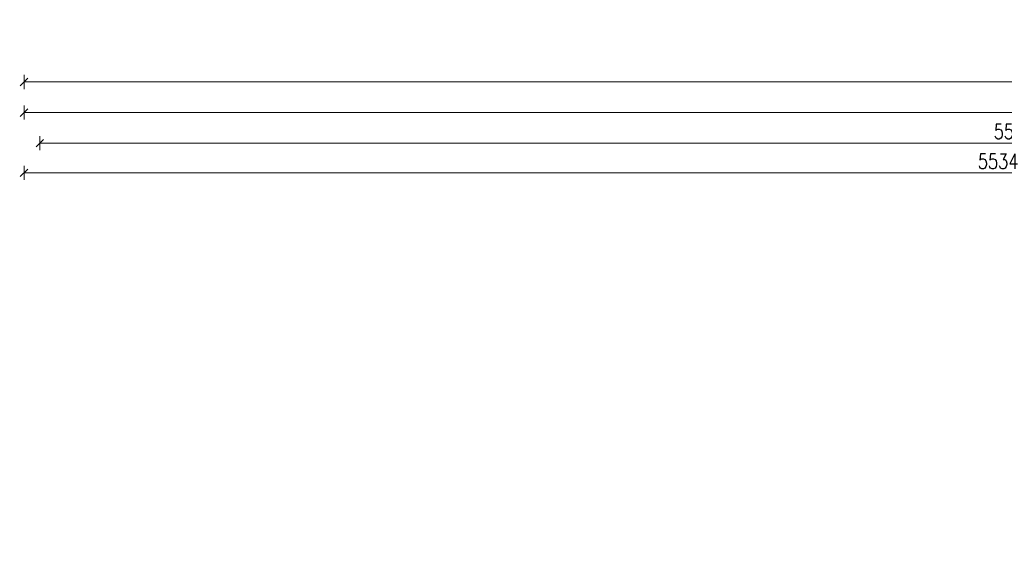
# Model space of a CAD drawing. Header units: millimetres. Extents: x -7955266 to 72030, y -46136 to 9299934.
# Tile 84 of 203: x -5185684 to -5157714, y 6628640 to 6643470. Entities that reach past the tile are written whole.
import ezdxf
from ezdxf.enums import TextEntityAlignment as Align

# ---------------------------------------------------------------- set-up
doc = ezdxf.new("R2010")
doc.units = ezdxf.units.MM
doc.header["$LTSCALE"] = 10
for name, color, linetype, lineweight in [('!XREF', 8, 'Continuous', 5), ('XREF_E_PRZ24002_rzut dachu$0$0-DACH-ISTN', 8, 'Continuous', 5), ('XREF_E_PRZ24002_rzut dachu$0$DO-HALA-WYMIAR', 8, 'Continuous', 5)]:
    doc.layers.add(name, color=color, linetype=linetype, lineweight=lineweight)
doc.styles.add('XREF_E_PRZ24002_rzut dachu$0$CP_ATTR', font='ROMANS.SHX')
doc.styles.add('XREF_E_PRZ24002_rzut dachu$0$ROMANS', font='romans.shx', dxfattribs={"width": 0.8})
doc.dimstyles.new('XREF_E_PRZ24002_rzut dachu$0$STANDARD', dxfattribs={"dimscale": 1.4, "dimtxt": 21, "dimasz": 0.5, "dimexe": 0.2, "dimexo": 0.1, "dimgap": 6, "dimtad": 1, "dimdec": 1, "dimrnd": 0.5, "dimzin": 12, "dimdsep": 46, "dimtxsty": 'XREF_E_PRZ24002_rzut dachu$0$ROMANS', "dimblk1": 'XREF_E_PRZ24002_rzut dachu$0$Q', "dimblk2": 'XREF_E_PRZ24002_rzut dachu$0$Q', "dimsah": 1, "dimcen": 0.5, "dimse1": 1, "dimse2": 1, "dimclrd": 8, "dimclre": 8, "dimclrt": 7, "dimadec": 0, "dimazin": 0, "dimtfac": 1, "dimtdec": 1, "dimtix": 1, "dimtmove": 2, "dimatfit": 3, "dimldrblk": 'XREF_E_PRZ24002_rzut dachu$0$Q', "dimfxl": 1, "dimtolj": 1, "dimtzin": 12, "dimarcsym": 0})

# ---------------------------------------------------------------- blocks, each defined once
blk = doc.blocks.new('XREF_E_PRZ24002_rzut dachu$0$Q')
for p, q in [((10.6, 10.6), (-10.6, -10.6)), ((0, 20), (0, -20))]:
    blk.add_line(p, q)
blk = doc.blocks.new('*D272')
at = {"layer": 'XREF_E_PRZ24002_rzut dachu$0$DO-HALA-WYMIAR', "color": 8, "lineweight": -2, "transparency": 16777216}
blk.add_line((-268482.7, 269001.4), (-276865.7, 269001.4), dxfattribs=at)
at = {"layer": 'XREF_E_PRZ24002_rzut dachu$0$DO-HALA-WYMIAR', "color": 8, "linetype": 'ByBlock', "lineweight": -2, "transparency": 16777216, "rotation": 180}
blk.add_blockref('XREF_E_PRZ24002_rzut dachu$0$Q', (-276866.7, 269001.4), dxfattribs=at)
at = {"layer": 'XREF_E_PRZ24002_rzut dachu$0$DO-HALA-WYMIAR', "color": 8, "linetype": 'ByBlock', "lineweight": -2, "transparency": 16777216}
blk.add_blockref('XREF_E_PRZ24002_rzut dachu$0$Q', (-268481.7, 269001.4), dxfattribs=at)
at = {"layer": 'XREF_E_PRZ24002_rzut dachu$0$DO-HALA-WYMIAR', "color": 7, "transparency": 16777216, "insert": (-272674.2, 269034.4), "char_height": 42, "attachment_point": 5, "style": 'XREF_E_PRZ24002_rzut dachu$0$ROMANS'}
blk.add_mtext('\\A1;8385', dxfattribs=at)
blk = doc.blocks.new('*D274')
at = {"layer": 'XREF_E_PRZ24002_rzut dachu$0$DO-HALA-WYMIAR', "color": 8, "lineweight": -2, "transparency": 16777216}
blk.add_line((-271333.7, 268829.9), (-276865.7, 268829.9), dxfattribs=at)
at = {"layer": 'XREF_E_PRZ24002_rzut dachu$0$DO-HALA-WYMIAR', "color": 8, "linetype": 'ByBlock', "lineweight": -2, "transparency": 16777216, "rotation": 180}
blk.add_blockref('XREF_E_PRZ24002_rzut dachu$0$Q', (-276866.7, 268829.9), dxfattribs=at)
at = {"layer": 'XREF_E_PRZ24002_rzut dachu$0$DO-HALA-WYMIAR', "color": 8, "linetype": 'ByBlock', "lineweight": -2, "transparency": 16777216}
blk.add_blockref('XREF_E_PRZ24002_rzut dachu$0$Q', (-271332.7, 268829.9), dxfattribs=at)
at = {"layer": 'XREF_E_PRZ24002_rzut dachu$0$DO-HALA-WYMIAR', "color": 7, "transparency": 16777216, "insert": (-274099.7, 268862.9), "char_height": 42, "attachment_point": 5, "style": 'XREF_E_PRZ24002_rzut dachu$0$ROMANS'}
blk.add_mtext('\\A1;5534', dxfattribs=at)
blk = doc.blocks.new('*D277')
at = {"layer": 'XREF_E_PRZ24002_rzut dachu$0$DO-HALA-WYMIAR', "color": 8, "lineweight": -2, "transparency": 16777216}
blk.add_line((-258174.2, 269088.5), (-276865.7, 269088.5), dxfattribs=at)
at = {"layer": 'XREF_E_PRZ24002_rzut dachu$0$DO-HALA-WYMIAR', "color": 8, "linetype": 'ByBlock', "lineweight": -2, "transparency": 16777216, "rotation": 180}
blk.add_blockref('XREF_E_PRZ24002_rzut dachu$0$Q', (-276866.7, 269088.5), dxfattribs=at)
at = {"layer": 'XREF_E_PRZ24002_rzut dachu$0$DO-HALA-WYMIAR', "color": 8, "linetype": 'ByBlock', "lineweight": -2, "transparency": 16777216}
blk.add_blockref('XREF_E_PRZ24002_rzut dachu$0$Q', (-258173.2, 269088.5), dxfattribs=at)
at = {"layer": 'XREF_E_PRZ24002_rzut dachu$0$DO-HALA-WYMIAR', "color": 7, "transparency": 16777216, "insert": (-267519.9, 269121.5), "char_height": 42, "attachment_point": 5, "style": 'XREF_E_PRZ24002_rzut dachu$0$ROMANS'}
blk.add_mtext('\\A1;18693.5', dxfattribs=at)
blk = doc.blocks.new('*D323')
at = {"layer": 'XREF_E_PRZ24002_rzut dachu$0$DO-HALA-WYMIAR', "color": 8, "lineweight": -2, "transparency": 16777216}
blk.add_line((-271288.7, 268914.3), (-276820.7, 268914.3), dxfattribs=at)
at = {"layer": 'XREF_E_PRZ24002_rzut dachu$0$DO-HALA-WYMIAR', "color": 8, "linetype": 'ByBlock', "lineweight": -2, "transparency": 16777216, "rotation": 180}
blk.add_blockref('XREF_E_PRZ24002_rzut dachu$0$Q', (-276821.7, 268914.3), dxfattribs=at)
at = {"layer": 'XREF_E_PRZ24002_rzut dachu$0$DO-HALA-WYMIAR', "color": 8, "linetype": 'ByBlock', "lineweight": -2, "transparency": 16777216}
blk.add_blockref('XREF_E_PRZ24002_rzut dachu$0$Q', (-271287.7, 268914.3), dxfattribs=at)
at = {"layer": 'XREF_E_PRZ24002_rzut dachu$0$DO-HALA-WYMIAR', "color": 7, "transparency": 16777216, "insert": (-274054.7, 268947.3), "char_height": 42, "attachment_point": 5, "style": 'XREF_E_PRZ24002_rzut dachu$0$ROMANS'}
blk.add_mtext('\\A1;5534', dxfattribs=at)
blk = doc.blocks.new('XREF_E_PRZ24002_rzut dachu')
at = {"layer": 'XREF_E_PRZ24002_rzut dachu$0$0-DACH-ISTN', "linetype": 'ByBlock', "style": 'XREF_E_PRZ24002_rzut dachu$0$CP_ATTR', "flags": 9}
for tag, p, height, width in [('NAME', (-279644.05, 267204.19), 0.01, 3.078589), ('PRODUCER', (-279644.05, 267204.19), 0.01, 3.078589), ('PRODUCT-TYPE', (-279644.05, 267204.19), 0.01, 3.078589), ('ARTICLE', (-279644.05, 267204.19), 0.01, 3.078589), ('FLOW', (-279644.05, 267204.19), 0.01, 3.078589), ('OTHER', (-279644.05, 267204.19), 0.01, 3.078589), ('NAME', (-279398.18, 267206.19), 0.01, 2.430116), ('PRODUCER', (-279398.18, 267206.19), 0.01, 2.430116), ('PRODUCT-TYPE', (-279398.18, 267206.19), 0.01, 2.430116), ('ARTICLE', (-279398.18, 267206.19), 0.01, 2.430116), ('FLOW', (-279398.18, 267206.19), 0.01, 2.430116), ('OTHER', (-279398.18, 267206.19), 0.01, 2.430116), ('NAME', (-279880.82, 267079.33), 0.01, 0.520644), ('PRODUCER', (-279880.82, 267079.33), 0.01, 0.520644), ('PRODUCT-TYPE', (-279880.82, 267079.33), 0.01, 0.520644), ('ARTICLE', (-279880.82, 267079.33), 0.01, 0.520644), ('FLOW', (-279880.82, 267079.33), 0.01, 0.520644), ('OTHER', (-279880.82, 267079.33), 0.01, 0.520644), ('NAME', (-279828.75, 267079.33), 0.0001, 1), ('PRODUCER', (-279828.75, 267079.33), 0.0001, 1), ('PRODUCT-TYPE', (-279828.75, 267079.33), 0.0001, 1), ('ARTICLE', (-279828.75, 267079.33), 0.0001, 1), ('FLOW', (-279828.75, 267079.33), 0.0001, 1), ('OTHER', (-279828.75, 267079.33), 0.0001, 1), ('NAME', (-279558.18, 266590.11), 0.0001, 1), ('PRODUCER', (-279558.18, 266590.11), 0.0001, 1), ('PRODUCT-TYPE', (-279558.18, 266590.11), 0.0001, 1), ('ARTICLE', (-279558.18, 266590.11), 0.0001, 1), ('FLOW', (-279558.18, 266590.11), 0.0001, 1), ('OTHER', (-279558.18, 266590.11), 0.0001, 1), ('NAME', (-280739.27, 251288.91), 0.0001, 1), ('PRODUCER', (-280739.27, 251288.91), 0.0001, 1), ('PRODUCT-TYPE', (-280739.27, 251288.91), 0.0001, 1), ('ARTICLE', (-280739.27, 251288.91), 0.0001, 1), ('FLOW', (-280739.27, 251288.91), 0.0001, 1), ('OTHER', (-280739.27, 251288.91), 0.0001, 1), ('NAME', (-280605.65, 251288.91), 0.0001, 1), ('PRODUCER', (-280605.65, 251288.91), 0.0001, 1), ('PRODUCT-TYPE', (-280605.65, 251288.91), 0.0001, 1), ('ARTICLE', (-280605.65, 251288.91), 0.0001, 1), ('FLOW', (-280605.65, 251288.91), 0.0001, 1), ('OTHER', (-280605.65, 251288.91), 0.0001, 1), ('NAME', (-279957.38, 251288.91), 0.0001, 1), ('PRODUCER', (-279957.38, 251288.91), 0.0001, 1), ('PRODUCT-TYPE', (-279957.38, 251288.91), 0.0001, 1), ('ARTICLE', (-279957.38, 251288.91), 0.0001, 1), ('FLOW', (-279957.38, 251288.91), 0.0001, 1), ('OTHER', (-279957.38, 251288.91), 0.0001, 1)]:
    blk.add_attdef(tag, p, '', height=height, dxfattribs=dict(at, width=width))
for tag, p, height, rotation, width in [('PRODUCT-TYPE', (-279196.19, 267204.19), 0.0001, 180, 1), ('NAME', (-279196.19, 267204.19), 0.0001, 180, 1), ('PRODUCER', (-279196.19, 267204.19), 0.0001, 180, 1), ('ARTICLE', (-279196.19, 267204.19), 0.0001, 180, 1), ('FLOW', (-279196.19, 267204.19), 0.0001, 180, 1), ('OTHER', (-279196.19, 267204.19), 0.0001, 180, 1), ('PRODUCT-TYPE', (-279109.07, 267204.19), 0.015, 180, 0.580797), ('PRODUCER', (-279109.07, 267204.19), 0.015, 180, 0.580797), ('ARTICLE', (-279109.07, 267204.19), 0.015, 180, 0.580797), ('NAME', (-279109.07, 267204.19), 0.015, 180, 0.580797), ('FLOW', (-279109.07, 267204.19), 0.015, 180, 0.580797), ('OTHER', (-279109.07, 267204.19), 0.015, 180, 0.580797), ('NAME', (-279015.17, 267206.19), 0.0001, 180, 1), ('PRODUCER', (-279015.17, 267206.19), 0.0001, 180, 1), ('PRODUCT-TYPE', (-279015.17, 267206.19), 0.0001, 180, 1), ('ARTICLE', (-279015.17, 267206.19), 0.0001, 180, 1), ('FLOW', (-279015.17, 267206.19), 0.0001, 180, 1), ('OTHER', (-279015.17, 267206.19), 0.0001, 180, 1), ('PRODUCT-TYPE', (-278926.22, 267206.19), 0.015, 180, 0.592965), ('PRODUCER', (-278926.22, 267206.19), 0.015, 180, 0.592965), ('ARTICLE', (-278926.22, 267206.19), 0.015, 180, 0.592965), ('NAME', (-278926.22, 267206.19), 0.015, 180, 0.592965), ('FLOW', (-278926.22, 267206.19), 0.015, 180, 0.592965), ('OTHER', (-278926.22, 267206.19), 0.015, 180, 0.592965), ('NAME', (-281343.26, 251313.16), 0.0001, 180, 1), ('PRODUCER', (-281343.26, 251313.16), 0.0001, 180, 1), ('PRODUCT-TYPE', (-281343.26, 251313.16), 0.0001, 180, 1), ('ARTICLE', (-281343.26, 251313.16), 0.0001, 180, 1), ('FLOW', (-281343.26, 251313.16), 0.0001, 180, 1), ('OTHER', (-281343.26, 251313.16), 0.0001, 180, 1), ('NAME', (-281440.06, 251297.51), 0.0001, 135, 1), ('PRODUCER', (-281440.06, 251297.51), 0.0001, 135, 1), ('PRODUCT-TYPE', (-281440.06, 251297.51), 0.0001, 135, 1), ('ARTICLE', (-281440.06, 251297.51), 0.0001, 135, 1), ('FLOW', (-281440.06, 251297.51), 0.0001, 135, 1), ('OTHER', (-281440.06, 251297.51), 0.0001, 135, 1), ('NAME', (-281127.88, 251288.91), 0.0001, 180, 1), ('PRODUCER', (-281127.88, 251288.91), 0.0001, 180, 1), ('PRODUCT-TYPE', (-281127.88, 251288.91), 0.0001, 180, 1), ('ARTICLE', (-281127.88, 251288.91), 0.0001, 180, 1), ('FLOW', (-281127.88, 251288.91), 0.0001, 180, 1), ('OTHER', (-281127.88, 251288.91), 0.0001, 180, 1), ('NAME', (-281411.29, 251268.73), 0.0001, 315, 1), ('PRODUCER', (-281411.29, 251268.73), 0.0001, 315, 1), ('PRODUCT-TYPE', (-281411.29, 251268.73), 0.0001, 315, 1), ('ARTICLE', (-281411.29, 251268.73), 0.0001, 315, 1), ('FLOW', (-281411.29, 251268.73), 0.0001, 315, 1), ('OTHER', (-281411.29, 251268.73), 0.0001, 315, 1)]:
    blk.add_attdef(tag, p, '', height=height, rotation=rotation, dxfattribs=dict(at, width=width))
at = {"layer": 'XREF_E_PRZ24002_rzut dachu$0$0-DACH-ISTN', "linetype": 'ByBlock', "style": 'XREF_E_PRZ24002_rzut dachu$0$CP_ATTR', "text_generation_flag": 4, "width": 1, "flags": 9}
for tag, p, rotation in [('NAME', (-279463.18, 267141.19), 90), ('PRODUCER', (-279463.18, 267141.19), 90), ('PRODUCT-TYPE', (-279463.18, 267141.19), 90), ('ARTICLE', (-279463.18, 267141.19), 90), ('FLOW', (-279463.18, 267141.19), 90), ('OTHER', (-279463.18, 267141.19), 90), ('NAME', (-281127.88, 251288.91), 180), ('PRODUCER', (-281127.88, 251288.91), 180), ('PRODUCT-TYPE', (-281127.88, 251288.91), 180), ('ARTICLE', (-281127.88, 251288.91), 180), ('FLOW', (-281127.88, 251288.91), 180), ('OTHER', (-281127.88, 251288.91), 180)]:
    blk.add_attdef(tag, p, '', height=0.0001, rotation=rotation, dxfattribs=at)
at = {"layer": 'XREF_E_PRZ24002_rzut dachu$0$0-DACH-ISTN', "linetype": 'ByBlock', "style": 'XREF_E_PRZ24002_rzut dachu$0$CP_ATTR', "flags": 9}
for tag, p, height, rotation in [('PRODUCT-TYPE', (-279586.68, 266526.19), 0.0025, 180), ('PRODUCER', (-279586.68, 266526.19), 0.0025, 180), ('ARTICLE', (-279586.68, 266526.19), 0.0025, 180), ('NAME', (-279586.68, 266526.19), 0.0025, 180), ('FLOW', (-279586.68, 266526.19), 0.0025, 180), ('OTHER', (-279586.68, 266526.19), 0.0025, 180), ('NAME', (-281440.06, 251297.51), 0.0001, 315), ('PRODUCER', (-281440.06, 251297.51), 0.0001, 315), ('PRODUCT-TYPE', (-281440.06, 251297.51), 0.0001, 315), ('ARTICLE', (-281440.06, 251297.51), 0.0001, 315), ('FLOW', (-281440.06, 251297.51), 0.0001, 315), ('OTHER', (-281440.06, 251297.51), 0.0001, 315), ('NAME', (-281117.1, 251288.91), 0.0001, 180), ('PRODUCER', (-281117.1, 251288.91), 0.0001, 180), ('PRODUCT-TYPE', (-281117.1, 251288.91), 0.0001, 180), ('ARTICLE', (-281117.1, 251288.91), 0.0001, 180), ('FLOW', (-281117.1, 251288.91), 0.0001, 180), ('OTHER', (-281117.1, 251288.91), 0.0001, 180), ('NAME', (-280739.27, 251288.91), 0.0001, 180), ('PRODUCER', (-280739.27, 251288.91), 0.0001, 180), ('PRODUCT-TYPE', (-280739.27, 251288.91), 0.0001, 180), ('ARTICLE', (-280739.27, 251288.91), 0.0001, 180), ('FLOW', (-280739.27, 251288.91), 0.0001, 180), ('OTHER', (-280739.27, 251288.91), 0.0001, 180), ('NAME', (-279957.38, 251288.91), 0.0001, 180), ('PRODUCER', (-279957.38, 251288.91), 0.0001, 180), ('PRODUCT-TYPE', (-279957.38, 251288.91), 0.0001, 180), ('ARTICLE', (-279957.38, 251288.91), 0.0001, 180), ('FLOW', (-279957.38, 251288.91), 0.0001, 180), ('OTHER', (-279957.38, 251288.91), 0.0001, 180)]:
    blk.add_attdef(tag, p, '', height=height, rotation=rotation, dxfattribs=at)
at = {"layer": 'XREF_E_PRZ24002_rzut dachu$0$0-DACH-ISTN', "linetype": 'ByBlock', "style": 'XREF_E_PRZ24002_rzut dachu$0$CP_ATTR'}
for tag, p, height, flags in [('GROUP', (-281520.03, 251451.25), 0.00005, 1), ('NUMBER', (-281520.03, 251451.25), 0.00005, 1), ('PRODUCER', (-281520.03, 251451.25), 0.00005, 1), ('ARTICLE', (-281520.03, 251451.25), 0.00005, 1), ('PRODUCT-TYPE', (-281520.03, 251451.25), 0.00005, 1), ('ORDER-NO', (-281520.03, 251451.25), 0.00005, 1), ('CHARACTER', (-281520.03, 251451.25), 0.00005, 1), ('DN', (-281520.03, 251451.25), 0.00005, 1), ('NAME', (-281520.03, 251451.25), 0.00005, 1), ('TEMPERATURE', (-281520.03, 251451.25), 0.00005, 1), ('FLOW', (-281520.03, 251451.25), 0.00005, 1), ('POWER', (-281520.03, 251451.25), 0.00005, 1), ('VOLTAGE', (-281520.03, 251451.25), 0.00005, 1), ('WEIGHT', (-281520.03, 251451.25), 0.00005, 1), ('PN', (-281520.03, 251451.25), 0.00005, 1), ('H', (-281520.03, 251451.25), 0.00005, 1), ('VAL', (-281520.03, 251451.25), 0.00005, 1), ('NAME', (-281343.26, 251313.16), 0.0001, 9), ('PRODUCER', (-281343.26, 251313.16), 0.0001, 9), ('PRODUCT-TYPE', (-281343.26, 251313.16), 0.0001, 9), ('ARTICLE', (-281343.26, 251313.16), 0.0001, 9), ('FLOW', (-281343.26, 251313.16), 0.0001, 9), ('OTHER', (-281343.26, 251313.16), 0.0001, 9), ('NAME', (-281127.88, 251288.91), 0.0001, 9), ('PRODUCER', (-281127.88, 251288.91), 0.0001, 9), ('PRODUCT-TYPE', (-281127.88, 251288.91), 0.0001, 9), ('ARTICLE', (-281127.88, 251288.91), 0.0001, 9), ('FLOW', (-281127.88, 251288.91), 0.0001, 9), ('OTHER', (-281127.88, 251288.91), 0.0001, 9), ('NAME', (-280750.05, 251288.91), 0.0001, 9), ('PRODUCER', (-280750.05, 251288.91), 0.0001, 9), ('PRODUCT-TYPE', (-280750.05, 251288.91), 0.0001, 9), ('ARTICLE', (-280750.05, 251288.91), 0.0001, 9), ('FLOW', (-280750.05, 251288.91), 0.0001, 9), ('OTHER', (-280750.05, 251288.91), 0.0001, 9), ('NAME', (-280647.27, 251288.91), 0.0001, 9), ('PRODUCER', (-280647.27, 251288.91), 0.0001, 9), ('PRODUCT-TYPE', (-280647.27, 251288.91), 0.0001, 9), ('ARTICLE', (-280647.27, 251288.91), 0.0001, 9), ('FLOW', (-280647.27, 251288.91), 0.0001, 9), ('OTHER', (-280647.27, 251288.91), 0.0001, 9), ('NAME', (-281393.61, 251261.41), 0.0001, 9), ('PRODUCER', (-281393.61, 251261.41), 0.0001, 9), ('PRODUCT-TYPE', (-281393.61, 251261.41), 0.0001, 9), ('ARTICLE', (-281393.61, 251261.41), 0.0001, 9), ('FLOW', (-281393.61, 251261.41), 0.0001, 9), ('OTHER', (-281393.61, 251261.41), 0.0001, 9), ('GROUP', (-281345.5, 250753.98), 0.00005, 1), ('NUMBER', (-281345.5, 250753.98), 0.00005, 1), ('PRODUCER', (-281345.5, 250753.98), 0.00005, 1), ('ARTICLE', (-281345.5, 250753.98), 0.00005, 1), ('PRODUCT-TYPE', (-281345.5, 250753.98), 0.00005, 1), ('ORDER-NO', (-281345.5, 250753.98), 0.00005, 1), ('CHARACTER', (-281345.5, 250753.98), 0.00005, 1), ('DN', (-281345.5, 250753.98), 0.00005, 1), ('NAME', (-281345.5, 250753.98), 0.00005, 1), ('TEMPERATURE', (-281345.5, 250753.98), 0.00005, 1), ('FLOW', (-281345.5, 250753.98), 0.00005, 1), ('POWER', (-281345.5, 250753.98), 0.00005, 1), ('VOLTAGE', (-281345.5, 250753.98), 0.00005, 1), ('WEIGHT', (-281345.5, 250753.98), 0.00005, 1), ('PN', (-281345.5, 250753.98), 0.00005, 1), ('H', (-281345.5, 250753.98), 0.00005, 1), ('VAL', (-281345.5, 250753.98), 0.00005, 1)]:
    blk.add_attdef(tag, p, '', height=height, dxfattribs=dict(at, flags=flags))
at = {"layer": 'XREF_E_PRZ24002_rzut dachu$0$0-DACH-ISTN', "linetype": 'ByBlock', "style": 'XREF_E_PRZ24002_rzut dachu$0$CP_ATTR', "text_generation_flag": 4, "width": 1, "flags": 9}
for tag in ['NAME', 'PRODUCER', 'PRODUCT-TYPE', 'ARTICLE', 'FLOW', 'OTHER']:
    blk.add_attdef(tag, (-280739.27, 251288.91), '', height=0.0001, dxfattribs=at)
at = {"layer": 'XREF_E_PRZ24002_rzut dachu$0$0-DACH-ISTN', "linetype": 'ByBlock', "style": 'XREF_E_PRZ24002_rzut dachu$0$CP_ATTR', "flags": 9}
for tag, p in [('GROUP', (-280584.33, 251288.18)), ('ARTICLE', (-280584.33, 251288.17)), ('PRODUCT-TYPE', (-280584.33, 251288.17)), ('ORDER-NO', (-280584.33, 251288.16)), ('PRODUCER', (-280584.33, 251288.16)), ('NAME', (-280584.32, 251288.18)), ('NUMBER', (-280584.33, 251288.18)), ('TEMPERATURE', (-280584.31, 251288.18)), ('FLOW', (-280584.31, 251288.18)), ('CHARACTER', (-280584.31, 251288.17)), ('POWER', (-280584.31, 251288.16)), ('VOLTAGE', (-280584.31, 251288.16)), ('PN', (-280584.3, 251288.18)), ('OTHER', (-280584.3, 251288.18)), ('DN', (-280584.3, 251288.17))]:
    blk.add_attdef(tag, text='', height=0.002, dxfattribs=at).set_placement(p, align=Align.MIDDLE_LEFT)
at = {"layer": 'XREF_E_PRZ24002_rzut dachu$0$0-DACH-ISTN', "linetype": 'ByBlock', "style": 'XREF_E_PRZ24002_rzut dachu$0$CP_ATTR', "width": 1, "flags": 9}
for tag, height, p in [('GROUP', 0.00158, (-279928.78, 251288.33)), ('ARTICLE', 0.00158, (-279928.78, 251288.33)), ('PRODUCT-TYPE', 0.00158, (-279928.78, 251288.33)), ('ORDER-NO', 0.00157, (-279928.78, 251288.32)), ('PRODUCER', 0.00158, (-279928.78, 251288.32)), ('NAME', 0.00158, (-279928.77, 251288.34)), ('NUMBER', 0.00158, (-279928.78, 251288.34)), ('TEMPERATURE', 0.00158, (-279928.77, 251288.34)), ('OTHER', 0.00158, (-279928.76, 251288.34)), ('CHARACTER', 0.00158, (-279928.76, 251288.33)), ('FLOW', 0.00158, (-279928.76, 251288.33)), ('POWER', 0.00158, (-279928.76, 251288.32)), ('VOLTAGE', 0.00158, (-279928.76, 251288.32)), ('DN', 0.00158, (-279928.75, 251288.33)), ('PN', 0.00158, (-279928.75, 251288.33))]:
    blk.add_attdef(tag, text='', height=height, dxfattribs=at).set_placement(p, align=Align.MIDDLE_LEFT)
at = {"layer": 'XREF_E_PRZ24002_rzut dachu$0$DO-HALA-WYMIAR'}
for base, p1, p2, picture, middle in [((-276866.68, 269088.51), (-258173.18, 268549.64, 0), (-276866.68, 267647.25, 0), '*D277', (-267519.93, 269121.51)), ((-276866.68, 269001.42), (-268481.68, 268736.7, 0), (-276866.68, 267647.25, 0), '*D272', (-272674.18, 269034.42)), ((-276821.68, 268914.33), (-271287.68, 268894.33), (-276821.68, 268894.33), '*D323', (-274054.68, 268947.33)), ((-276866.68, 268829.91), (-271332.68, 268508.33, 0), (-276866.68, 267647.25, 0), '*D274', (-274099.68, 268862.91))]:
    dim = blk.add_linear_dim(base=base, p1=p1, p2=p2, dimstyle='XREF_E_PRZ24002_rzut dachu$0$STANDARD', override={"dimscale": 2}, dxfattribs=at)
    dim.commit()
    dim.dimension.update_dxf_attribs({"geometry": picture, "text_midpoint": middle})

msp = doc.modelspace()

# ---------------------------------------------------------------- block references
at = {"layer": '!XREF', "xscale": 10, "yscale": 10, "zscale": 10}
msp.add_blockref('XREF_E_PRZ24002_rzut dachu', (-2416894, 3950814, 0), dxfattribs=at)

doc.saveas('drawing.dxf')
